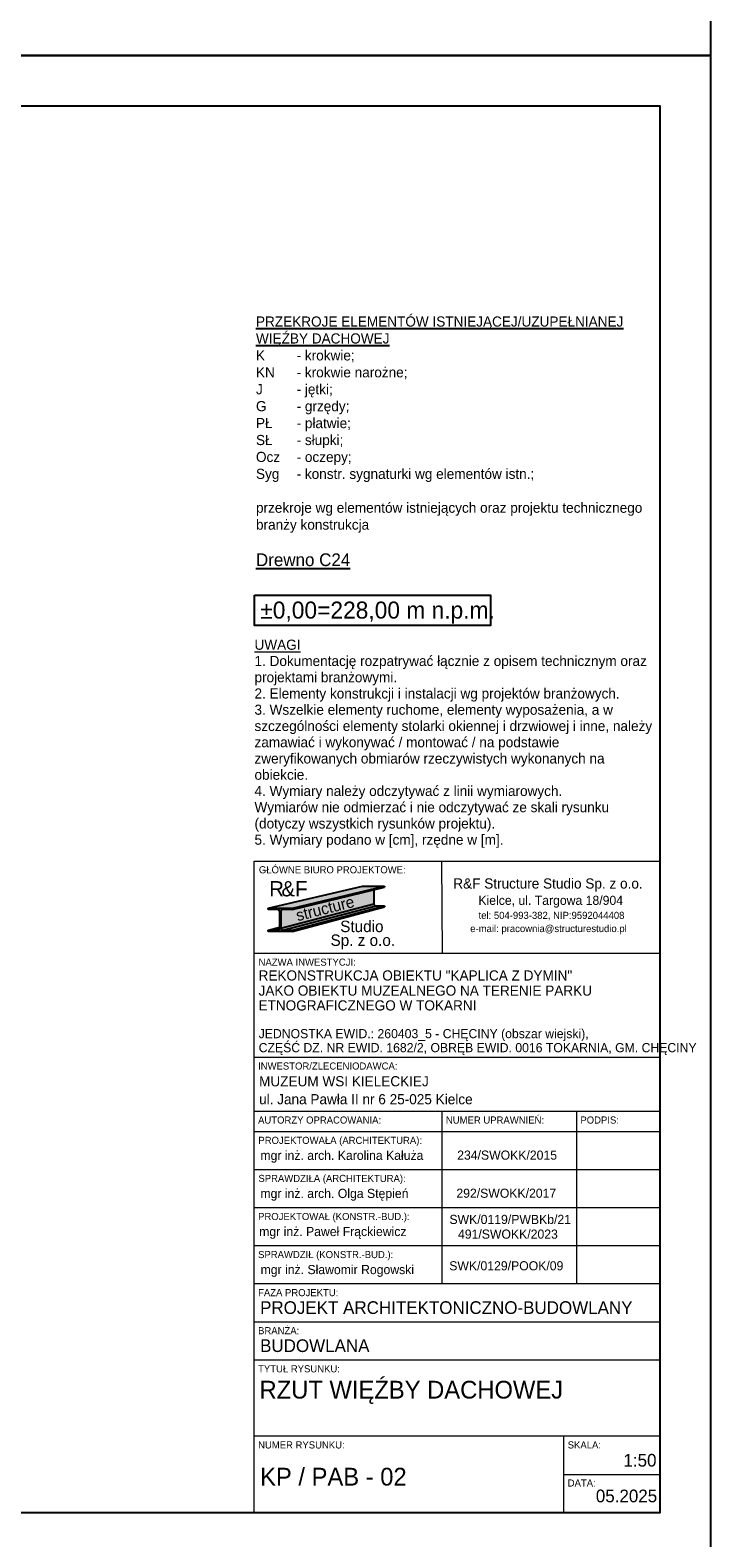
# Model space of a CAD drawing. Header units: centimetres. Extents: x 148485 to 162129, y -6573 to -2118.
# Tile 82 of 167: x 150536 to 151207, y -5063 to -3578. Entities that reach past the tile are written whole.
import ezdxf

# ---------------------------------------------------------------- set-up
doc = ezdxf.new("R2010")
doc.units = ezdxf.units.CM
doc.header["$LTSCALE"] = 0.1
doc.layers.get('0').update_dxf_attribs({"color": 45})
doc.layers.add('A_Opisy', color=7, linetype='Continuous', lineweight=18)
doc.layers.add('HACZE', color=52, linetype='Continuous', lineweight=9)
for name, color, linetype in [('A_wymiary_zewn', 4, 'Continuous'), ('Format', 7, 'Continuous'), ('opisy_PROKON', 3, 'Continuous'), ('ozn_graficzne_PROKON', 5, 'Continuous'), ('ozn_graficzne_R&F', 5, 'Continuous'), ('Section', 3, 'Continuous')]:
    doc.layers.add(name, color=color, linetype=linetype)
doc.styles.add('MtXpl_FL_Pismo_Techn', font='flptechn.ttf')
doc.styles.add('MtXpl_FL_Pismo_Techn_1', font='flptechn.ttf')
doc.styles.add('TECH', font='flptechn.ttf')

# ---------------------------------------------------------------- blocks, each defined once
blk = doc.blocks.new('tab_kaplica z dymin')
at = {"layer": 'A_wymiary_zewn', "true_color": 0xd7d6d6}
h = blk.add_hatch(color=254, dxfattribs=at)
h.dxf.hatch_style = 1
h.paths.add_polyline_path([(151234, -9049.8), (151212.4, -9049.8), (151119.4, -9071.6), (151143.4, -9071.6)])
at = {"layer": 'A_wymiary_zewn', "true_color": 0x848484}
h = blk.add_hatch(color=252, dxfattribs=at)
h.dxf.hatch_style = 1
h.paths.add_polyline_path([(151223.6, -9067.1), (151223.6, -9053.5), (151143.4, -9073), (151134.1, -9073, 0.414214), (151131.9, -9075.2), (151131.9, -9090.8, 0.037989), (151131.9, -9091.2)])
at = {"layer": 'A_wymiary_zewn', "true_color": 0x293133}
h = blk.add_hatch(color=250, dxfattribs=at)
h.dxf.hatch_style = 1
h.paths.add_polyline_path([(151234, -9051), (151234, -9049.8), (151143.4, -9071.6), (151143.4, -9073)])
h = blk.add_hatch(color=250, dxfattribs=at)
h.dxf.hatch_style = 1
edge = h.paths.add_edge_path()
edge.add_line((151119.4, -9093.1), (151128.7, -9093.1))
edge.add_arc((151128.7, -9090.8), 2.25, 270, 0)
edge.add_line((151131, -9090.8), (151131, -9075.2))
edge.add_arc((151128.7, -9075.2), 2.25, 0, 90)
edge.add_line((151128.7, -9073), (151119.4, -9073))
edge.add_line((151119.4, -9073), (151119.4, -9071.6))
edge.add_line((151119.4, -9071.6), (151143.4, -9071.6))
edge.add_line((151143.4, -9071.6), (151143.4, -9073))
edge.add_line((151143.4, -9073), (151134.1, -9073))
edge.add_arc((151134.1, -9075.2), 2.25, 90, 180)
edge.add_line((151131.9, -9075.2), (151131.9, -9090.8))
edge.add_arc((151134.1, -9090.8), 2.25, 180, 270)
edge.add_line((151134.1, -9093.1), (151143.4, -9093.1))
edge.add_line((151143.4, -9093.1), (151143.4, -9094.4))
edge.add_line((151143.4, -9094.4), (151119.4, -9094.4))
edge.add_line((151119.4, -9094.4), (151119.4, -9093.1))
at = {"layer": 'A_wymiary_zewn', "true_color": 0xafadad}
h = blk.add_hatch(color=253, dxfattribs=at)
h.dxf.hatch_style = 1
h.paths.add_polyline_path([(151225.6, -9069.1, -0.414214), (151223.6, -9067.1), (151131.9, -9091.2, 0.370396), (151134.1, -9093.1)])
at = {"layer": 'A_wymiary_zewn', "true_color": 0xd7d6d6}
h = blk.add_hatch(color=254, dxfattribs=at)
h.dxf.hatch_style = 1
h.paths.add_polyline_path([(151234, -9069.1), (151225.6, -9069.1), (151134.1, -9093.1), (151143.4, -9093.1)])
at = {"layer": 'A_wymiary_zewn', "true_color": 0x293133}
h = blk.add_hatch(color=250, dxfattribs=at)
h.dxf.hatch_style = 1
h.paths.add_polyline_path([(151234, -9070.3), (151234, -9069.1), (151143.4, -9093.1), (151143.4, -9094.4)])
at = {"layer": 'A_wymiary_zewn', "true_color": 0xafadad}
h = blk.add_hatch(color=253, dxfattribs=at)
h.dxf.hatch_style = 1
h.paths.add_polyline_path([(151131, -9090.8), (151131, -9090.1), (151119.4, -9093.1), (151128.7, -9093.1, 0.414214)])
at = {"color": 5}
for p, q in [((151105.6, -9025.2), (151505.6, -9025.2)), ((151105.6, -9666.7), (151105.6, -9025.2)), ((151505.6, -9025.2), (151505.6, -9666.7)), ((151505.6, -9666.7), (151105.6, -9666.7))]:
    blk.add_line(p, q, dxfattribs=at)
at = {"color": 4}
for p, q in [((151291.1, -9116.2), (151290.6, -9025.2)), ((151505.6, -9116.2), (151105.6, -9116.2)), ((151505.6, -9218.5), (151105.6, -9218.5)), ((151505.6, -9271.7), (151105.6, -9271.7)), ((151290.6, -9271.7), (151290.6, -9441.7)), ((151423.1, -9271.7), (151423.1, -9441.7)), ((151505.6, -9291.7), (151105.6, -9291.7)), ((151505.6, -9291.7), (151105.6, -9291.7)), ((151505.6, -9291.7), (151105.6, -9291.7)), ((151505.6, -9329.2), (151105.6, -9329.2)), ((151505.6, -9366.7), (151105.6, -9366.7)), ((151505.6, -9404.2), (151105.6, -9404.2)), ((151505.6, -9441.7), (151105.6, -9441.7)), ((151505.6, -9441.7), (151105.6, -9441.7)), ((151505.6, -9479.2), (151105.6, -9479.2)), ((151505.6, -9516.7), (151105.6, -9516.7)), ((151505.6, -9591.7), (151105.6, -9591.7)), ((151410.6, -9591.7), (151410.6, -9666.7)), ((151410.6, -9629.2), (151505.6, -9629.2))]:
    blk.add_line(p, q, dxfattribs=at)
at = {"layer": 'A_wymiary_zewn', "color": 250, "true_color": 0x293133}
for p, q in [((151119.4, -9071.6), (151212.4, -9049.8)), ((151143.4, -9071.6), (151234, -9049.8)), ((151143.4, -9073), (151234, -9051)), ((151212.4, -9049.8), (151234, -9049.8)), ((151223.6, -9053), (151223.6, -9067.1)), ((151234, -9049.8), (151234, -9051)), ((151119.4, -9073), (151119.4, -9071.6)), ((151119.4, -9071.6), (151143.4, -9071.6)), ((151128.7, -9073), (151119.4, -9073)), ((151131.9, -9091.2), (151223.6, -9067.1)), ((151134.1, -9093.1), (151225.6, -9069.1)), ((151143.4, -9073), (151134.1, -9073)), ((151143.4, -9093.1), (151234, -9069.1)), ((151143.4, -9094.4), (151234, -9070.3)), ((151143.4, -9071.6), (151143.4, -9073)), ((151225.6, -9069.1), (151234, -9069.1)), ((151131, -9090.8), (151131, -9075.2)), ((151131.9, -9075.2), (151131.9, -9090.8)), ((151119.4, -9093.1), (151131, -9090.1)), ((151119.4, -9093.1), (151128.7, -9093.1)), ((151119.4, -9094.4), (151119.4, -9093.1)), ((151143.4, -9094.4), (151119.4, -9094.4)), ((151134.1, -9093.1), (151143.4, -9093.1)), ((151143.4, -9093.1), (151143.4, -9094.4))]:
    blk.add_line(p, q, dxfattribs=at)
for centre, radius, start, end in [((151128.7, -9075.2), 2.25, 0, 90), ((151134.1, -9075.2), 2.25, 90, 180), ((151225.6, -9067.1), 2.03, 180, 270), ((151128.7, -9090.8), 2.25, 270, 0), ((151134.1, -9090.8), 2.25, 180, 270)]:
    blk.add_arc(centre, radius, start, end, dxfattribs=at)
at = {"layer": 'Section'}
for p, q in [((151212.4, -9049.8), (151234, -9049.8)), ((151234, -9049.8), (151234, -9051)), ((151234, -9069.1), (151234, -9070.3))]:
    blk.add_line(p, q, dxfattribs=at)
at = {"color": 4}
for s, height, style, p in [('GŁÓWNE BIURO PROJEKTOWE:', 7, 'TECH', (151110.4, -9037.2)), ('R&F Structure Studio Sp. z o.o.', 10, 'MtXpl_FL_Pismo_Techn', (151301.9, -9052.2)), ('Kielce, ul. Targowa 18/904', 9, 'MtXpl_FL_Pismo_Techn', (151326.6, -9068.3)), ('e-mail: pracownia@structurestudio.pl', 7, 'MtXpl_FL_Pismo_Techn', (151318.6, -9095.1)), ('tel: 504-993-382, NIP:9592044408', 7, 'MtXpl_FL_Pismo_Techn', (151326.8, -9082.1)), ('NAZWA INWESTYCJI:', 7, 'TECH', (151110.1, -9128.2)), ('REKONSTRUKCJA OBIEKTU "KAPLICA Z DYMIN"', 10, 'TECH', (151110.1, -9142.8)), ('JAKO OBIEKTU MUZEALNEGO NA TERENIE PARKU ', 10, 'TECH', (151110.1, -9157.7)), ('ETNOGRAFICZNEGO W TOKARNI ', 10, 'TECH', (151110, -9172.3)), ('JEDNOSTKA EWID.: 260403_5 - CHĘCINY (obszar wiejski), ', 9, 'TECH', (151110.2, -9199.6)), ('CZĘŚĆ DZ. NR EWID. 1682/2, OBRĘB EWID. 0016 TOKARNIA, GM. CHĘCINY  ', 9, 'TECH', (151110.2, -9213.4)), ('INWESTOR/ZLECENIODAWCA:', 7, 'TECH', (151109.6, -9230.5)), ('MUZEUM WSI KIELECKIEJ ', 10, 'TECH', (151110.6, -9247)), ('ul. Jana Pawła II nr 6 25-025 Kielce ', 10, 'TECH', (151110.6, -9264.7)), ('AUTORZY OPRACOWANIA:', 7, 'TECH', (151109.6, -9283.7)), ('NUMER UPRAWNIEŃ:', 7, 'TECH', (151294.6, -9283.7)), ('PODPIS:', 7, 'TECH', (151427.1, -9283.7)), ('PROJEKTOWAŁA (ARCHITEKTURA):', 7, 'TECH', (151109.9, -9303.7)), ('SPRAWDZIŁA (ARCHITEKTURA):', 7, 'TECH', (151109.9, -9341.2)), ('PROJEKTOWAŁ (KONSTR.-BUD.):', 7, 'TECH', (151109.6, -9378.7)), ('SPRAWDZIŁ (KONSTR.-BUD.):', 7, 'TECH', (151109.6, -9416.2)), ('FAZA PROJEKTU:', 7, 'TECH', (151109.6, -9453.7)), ('BRANŻA:', 7, 'TECH', (151109.6, -9491.2)), ('TYTUŁ RYSUNKU:', 7, 'TECH', (151109.6, -9528.7)), ('NUMER RYSUNKU:', 7, 'TECH', (151109.6, -9603.7)), ('SKALA:', 7, 'TECH', (151414.6, -9603.7)), ('DATA:', 7, 'TECH', (151414.6, -9641.2))]:
    blk.add_text(s, height=height, dxfattribs=dict(at, style=style)).set_placement(p)
at = {"color": 3, "style": 'TECH'}
for s, height, p in [('mgr inż. Paweł Frąckiewicz', 9, (151110.7, -9394.5)), ('SWK/0119/PWBKb/21', 9, (151298.1, -9382.6)), ('PROJEKT ARCHITEKTONICZNO-BUDOWLANY', 12.5, (151111.6, -9471.2)), ('BUDOWLANA', 12.5, (151111.6, -9508.7)), ('05.2025', 12.5, (151442.3, -9656.7))]:
    blk.add_text(s, height=height, dxfattribs=at).set_placement(p)
at = {"color": 3, "char_height": 9, "style": 'TECH'}
for s, insert, width, attachment_point in [('mgr inż. arch. Karolina Kałuża', (151111.9, -9322.2), 202.775, 7), ('234/SWOKK/2015', (151354.9, -9319.4), 115, 8), ('mgr inż. arch. Olga Stępień', (151111.9, -9359.7), 202.775, 7), ('292/SWOKK/2017', (151354.1, -9356.9), 115, 8), ('491/SWOKK/2023', (151355.7, -9397.2), 120, 8), ('mgr inż. Sławomir Rogowski', (151112.1, -9434.7), 202.775, 7), ('\\pxi-3,l4,t4;SWK/0129/POOK/09', (151349.6, -9428.4), 115, 8)]:
    blk.add_mtext(s, dxfattribs=dict(at, insert=insert, width=width, attachment_point=attachment_point))
at = {"layer": 'A_wymiary_zewn', "color": 10, "style": 'TECH'}
for s, p in [('R', (151120.6, -9059.9)), ('F', (151146.1, -9059.9))]:
    blk.add_text(s, height=15, dxfattribs=at).set_placement(p)
at = {"layer": 'A_wymiary_zewn', "color": 18, "true_color": 0x000000, "style": 'TECH'}
blk.add_text('&', height=15, dxfattribs=at).set_placement((151132.6, -9059.9))
at = {"layer": 'A_wymiary_zewn', "color": 4, "style": 'MtXpl_FL_Pismo_Techn_1'}
blk.add_text('structure', height=11.25, rotation=14.1318, dxfattribs=at).set_placement((151148.6, -9084.4))
at = {"layer": 'A_wymiary_zewn', "color": 1, "style": 'TECH'}
for s, p in [('Studio', (151190.5, -9095.1)), ('Sp. z o.o.', (151181, -9108.7))]:
    blk.add_text(s, height=11.25, dxfattribs=at).set_placement(p)

msp = doc.modelspace()

# ---------------------------------------------------------------- linework, layer by layer
at = {"layer": 'Format'}
for points in [[(148706.768, -3602.917), (151206.768, -3602.917), (151206.768, -2117.917), (148706.768, -2117.917)], [(148706.768, -5087.917), (151206.768, -5087.917), (151206.768, -3602.917), (148706.768, -3602.917)]]:
    msp.add_lwpolyline(points, close=True, dxfattribs=at)
at = {"layer": 'ozn_graficzne_PROKON', "color": 4}
msp.add_lwpolyline([(150757.252, -4134.317), (150989.752, -4134.317), (150989.752, -4164.317), (150757.252, -4164.317)], close=True, dxfattribs=at)
at = {"layer": 'ozn_graficzne_R&F'}
msp.add_lwpolyline([(148831.768, -5037.917), (151156.768, -5037.917), (151156.768, -3652.917), (148831.768, -3652.917)], close=True, dxfattribs=at)

# ---------------------------------------------------------------- block references
at = {"layer": 'HACZE'}
msp.add_blockref('tab_kaplica z dymin', (-348.823, 4628.809), dxfattribs=at)

# ---------------------------------------------------------------- texts
at = {"color": 2, "style": 'TECH'}
for s, height, p in [('RZUT WIĘŹBY DACHOWEJ', 17.5, (150762.21, -4925.734)), ('1:50', 12.5, (151120.674, -4992.753))]:
    msp.add_text(s, height=height, dxfattribs=at).set_placement(p)
at = {"color": 1, "style": 'TECH'}
msp.add_text('KP / PAB - 02', height=17.5, dxfattribs=at).set_placement((150762.768, -5011.418))
at = {"layer": 'A_Opisy', "insert": (150757.252, -4178.215), "char_height": 10, "width": 392.29155, "attachment_point": 1, "line_spacing_factor": 0.96, "style": 'TECH'}
msp.add_mtext('{\\L\\C2;UWAGI\\P\\l\\C3;1. Dokumentację rozpatrywać łącznie z opisem technicznym oraz projektami branżowymi. \\P2. Elementy konstrukcji i instalacji wg projektów branżowych.\\P3. Wszelkie elementy ruchome, elementy wyposażenia, a w szczególności elementy stolarki okiennej i drzwiowej i inne, należy zamawiać i wykonywać / montować / na podstawie zweryfikowanych obmiarów rzeczywistych wykonanych na obiekcie.\\P4. Wymiary należy odczytywać z linii wymiarowych. \\PWymiarów nie odmierzać i nie odczytywać ze skali rysunku (dotyczy wszystkich rysunków projektu).\\P5. Wymiary podano w [cm], rzędne w [m].}', dxfattribs=at)
at = {"layer": 'opisy_PROKON', "insert": (150758.714, -3859.903), "char_height": 10, "width": 386.16451, "attachment_point": 1, "style": 'TECH'}
msp.add_mtext('{\\L\\C2;PRZEKROJE ELEMENTÓW ISTNIEJĄCEJ/UZUPEŁNIANEJ WIĘŹBY DACHOWEJ\\P}K^I- krokwie;\\PKN^I- krokwie narożne;\\PJ^I- jętki;\\PG^I- grzędy;\\PPŁ^I- płatwie;\\PSŁ^I- słupki;\\POcz^I- oczepy;\\PSyg^I- konstr. sygnaturki wg elementów istn.;\\P\\Pprzekroje wg elementów istniejących oraz projektu technicznego branży konstrukcja\\P\\P{\\H1.25x;\\L\\C2;Drewno C24}', dxfattribs=at)
at = {"layer": 'ozn_graficzne_PROKON', "ltscale": 50, "insert": (150762.948, -4140.739), "char_height": 16.767, "width": 270.30218, "attachment_point": 1, "style": 'TECH'}
msp.add_mtext('\\pxt56.522;{\\C5;±0,00=228,00 m n.p.m.}', dxfattribs=at)

doc.saveas('drawing.dxf')
